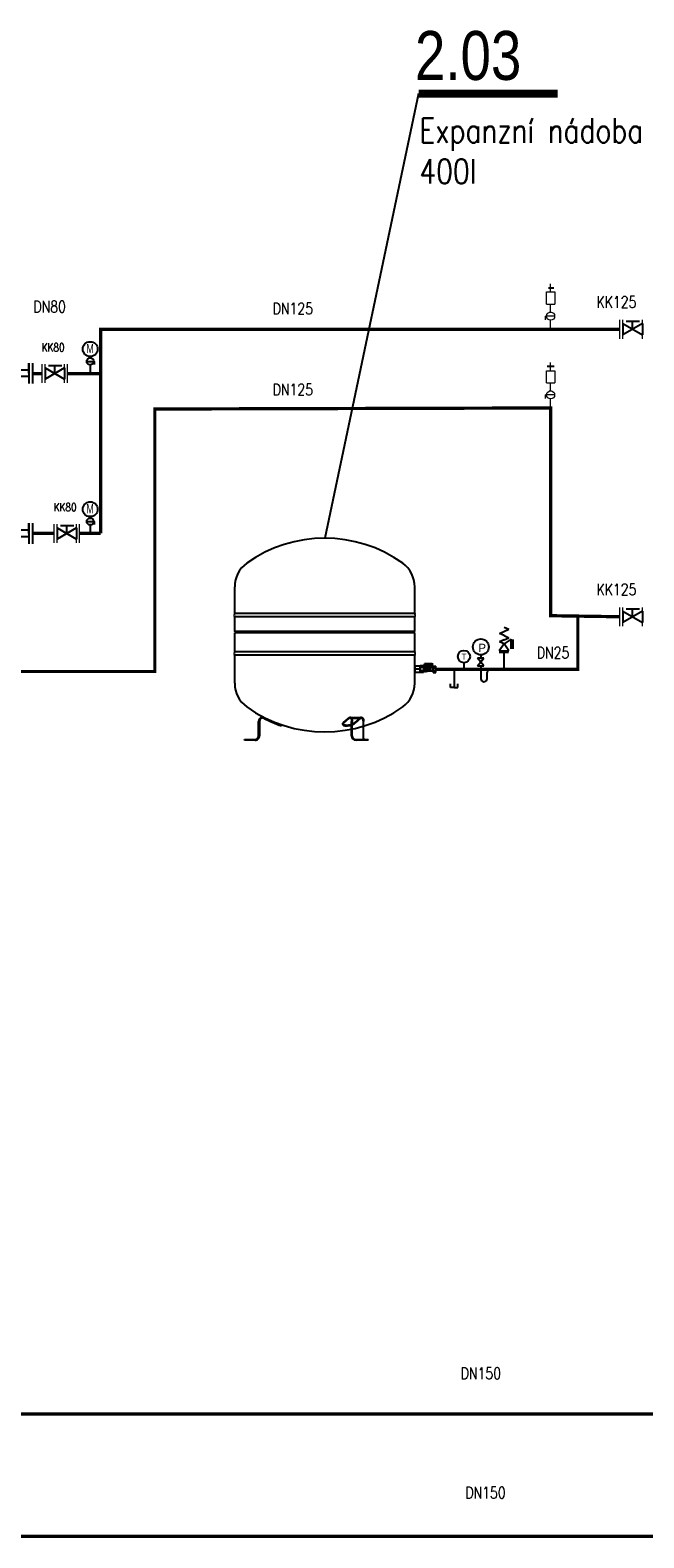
# Model space of a CAD drawing. Header units: millimetres. Extents: x -29085 to 3627694, y -159961 to 2281735.
# Tile 12 of 229: x 33718 to 37482, y 8085 to 17332. Entities that reach past the tile are written whole.
import ezdxf
from ezdxf.enums import TextEntityAlignment as Align

# ---------------------------------------------------------------- set-up
doc = ezdxf.new("R2010")
doc.units = ezdxf.units.MM
doc.linetypes.add('DASHED', pattern=[19.05, 12.7, -6.35])
for name, color, linetype in [('ARMATURY', 7, 'Continuous'), ('G armatury', 7, 'Continuous'), ('G_armatury', 7, 'Continuous'), ('NWT_UT_POZICE', 32, 'Continuous'), ('NWT_UT_PRIV', 1, 'Continuous'), ('NWT_UT_TEXT', 90, 'Continuous'), ('NWT_UT_ZARIZENI', 4, 'Continuous'), ('NWT_UT_ZARIZENÍ', 4, 'Continuous'), ('NWT_UT_ZPÁT', 150, 'DASHED'), ('UT_TEXT', 90, 'Continuous')]:
    doc.layers.add(name, color=color, linetype=linetype)
doc.layers.add('G-TECHOLOGIE', color=6, linetype='Continuous', lineweight=20)
doc.layers.add('NEKO_armatury', color=7, linetype='Continuous', lineweight=25)
doc.styles.add('ARIAL', font='arial.ttf', dxfattribs={"width": 0.8})
doc.styles.add('ROMANS', font='romans.shx', dxfattribs={"width": 0.8})
doc.styles.get("Standard").update_dxf_attribs({"font": 'arial.ttf'})

# ---------------------------------------------------------------- blocks, each defined once
blk = doc.blocks.new('ČERPADLO S PLYNULOU ZMĚNOU OTÁČEK (PŘÍRUBOVÉ)')
at = {"layer": 'NEKO_armatury', "lineweight": -3}
blk.add_hatch(color=256, dxfattribs=at).paths.add_polyline_path([(26043.94, 27754.68), (26042.58, 27752.34), (26045.29, 27752.34)])
for p, q in [((26040.79, 27758.68), (26047.09, 27758.68)), ((26047.09, 27757.43), (26040.79, 27757.43)), ((26043.94, 27757.43), (26042.06, 27757.43)), ((26043.94, 27757.43), (26042.94, 27757.43)), ((26042.94, 27757.43), (26042.94, 27755.01)), ((26043.94, 27757.43), (26045.81, 27757.43)), ((26043.94, 27757.43), (26047.09, 27757.43)), ((26043.94, 27757.43), (26044.94, 27757.43)), ((26044.94, 27757.43), (26044.94, 27755.01)), ((26040.69, 27749.05), (26043.94, 27754.68)), ((26042.46, 27752.13), (26045.41, 27752.13)), ((26042.58, 27752.34), (26045.29, 27752.34)), ((26043.94, 27754.68), (26047.19, 27749.05)), ((26040.69, 27749.05), (26047.19, 27749.05)), ((26041.2, 27749.95), (26046.67, 27749.95)), ((26041.69, 27750.8), (26046.18, 27750.8)), ((26042.12, 27751.53), (26045.76, 27751.53)), ((26047.09, 27744.43), (26040.79, 27744.43)), ((26040.79, 27743.18), (26047.09, 27743.18)), ((26043.94, 27744.43), (26042.06, 27744.43)), ((26042.94, 27744.43), (26042.94, 27746.84)), ((26043.94, 27744.43), (26042.94, 27744.43)), ((26043.94, 27744.43), (26045.81, 27744.43)), ((26043.94, 27744.43), (26047.09, 27744.43)), ((26043.94, 27744.43), (26044.94, 27744.43)), ((26044.94, 27744.43), (26044.94, 27746.84))]:
    blk.add_line(p, q, dxfattribs=at)
blk.add_circle((26043.94, 27750.93), 3.75, dxfattribs=at)
blk = doc.blocks.new('ČERPADLO-E PŘÍBUBOVÉ')
at = {"layer": 'NEKO_armatury', "lineweight": -3}
blk.add_blockref('ČERPADLO S PLYNULOU ZMĚNOU OTÁČEK (PŘÍRUBOVÉ)', (-26043.94, -27743.18), dxfattribs=at)
blk = doc.blocks.new('MKoprava')
at = {"layer": 'NWT_UT_ZARIZENI', "color": 2, "extrusion": (0, 1, 0)}
for p, q in [((259778.8, 68565), (259778.8, 68599.7)), ((259793.7, 68599.7), (259778.8, 68599.7)), ((259793.7, 68591), (259778.8, 68591)), ((259793.7, 68573.7), (259778.8, 68573.7)), ((259793.7, 68565), (259778.8, 68565)), ((259793.7, 68599.7), (259793.7, 68565)), ((259794, 68597.1), (259795.9, 68597.1)), ((259794, 68567.6), (259795.9, 68567.6)), ((259796.3, 68568), (259796.3, 68596.7)), ((259796.3, 68592.1), (259819, 68592.1)), ((259796.3, 68572.6), (259819, 68572.6)), ((259797.7, 68595.2), (259797.7, 68609.7)), ((259800.7, 68595.2), (259797.7, 68595.2)), ((259800.2, 68612.2), (259840.7, 68612.2)), ((259800.7, 68595.2), (259800.7, 68600.2)), ((259802.7, 68602.2), (259840.7, 68602.2)), ((259813.7, 68610.1), (259821.7, 68610.1)), ((259813.7, 68606.1), (259813.7, 68610.1)), ((259813.7, 68606.1), (259821.7, 68606.1)), ((259816.9, 68606.1), (259816.9, 68610.1)), ((259818.4, 68606.1), (259818.4, 68610.1)), ((259819.4, 68592.4), (259819.7, 68592.8)), ((259819.4, 68572.4), (259819.7, 68571.9)), ((259820.1, 68593.1), (259823.6, 68593.1)), ((259820.1, 68571.7), (259824.9, 68571.7)), ((259821.4, 68602.2), (259821.4, 68597.2)), ((259821.4, 68597.2), (259824.7, 68597.2)), ((259821.7, 68606.1), (259821.7, 68610.1)), ((259821.7, 68602.2), (259821.7, 68597.2)), ((259823.6, 68595.5), (259838.9, 68595.5)), ((259823.6, 68595.5), (259823.6, 68593.1)), ((259824.7, 68611.2), (259837.7, 68611.2)), ((259824.7, 68611.2), (259824.7, 68602.2)), ((259824.7, 68602.2), (259824.7, 68595.5)), ((259824.7, 68597.2), (259828.7, 68597.2)), ((259825.5, 68571.6), (259827.5, 68571)), ((259828.1, 68570.9), (259836, 68570.9)), ((259828.3, 68597.2), (259828.3, 68602.2)), ((259828.7, 68602.2), (259828.7, 68597.2)), ((259833.1, 68601.3), (259829.1, 68601.3)), ((259829.1, 68601.3), (259829.1, 68596)), ((259829.1, 68596), (259833.1, 68596)), ((259833.1, 68596), (259833.1, 68601.3)), ((259833.5, 68602.2), (259833.5, 68597.2)), ((259833.5, 68597.2), (259837.7, 68597.2)), ((259836.3, 68570.7), (259836.5, 68570.5)), ((259836.9, 68570.4), (259845.2, 68570.4)), ((259837.7, 68611.2), (259837.7, 68602.2)), ((259837.7, 68602.2), (259837.7, 68595.5)), ((259837.7, 68597.2), (259840.7, 68597.2)), ((259838.3, 68602.2), (259838.3, 68597.2)), ((259838.9, 68595.5), (259838.9, 68594.4)), ((259838.9, 68594.4), (259845.2, 68594.4)), ((259840.7, 68602.2), (259840.7, 68612.2)), ((259840.7, 68602.2), (259840.7, 68597.2)), ((259847.2, 68600.3), (259847.2, 68564.5)), ((259847.2, 68600.3), (259864.7, 68600.3)), ((259847.2, 68591.3), (259864.7, 68591.3)), ((259847.2, 68573.4), (259864.7, 68573.4)), ((259847.2, 68564.5), (259864.7, 68564.5)), ((259864.7, 68600.3), (259864.7, 68564.5))]:
    blk.add_line(p, q, dxfattribs=at)
at = {"layer": 'NWT_UT_ZARIZENI', "color": 2}
for p, q in [((259794, 68597.1), (259794, 68567.6)), ((259795.9, 68567.6), (259795.9, 68597.1)), ((259819, 68592.1), (259819, 68590.7)), ((259819, 68574), (259819, 68572.6)), ((259820.1, 68593.1), (259820.1, 68590.4)), ((259820.1, 68574.4), (259820.1, 68571.7)), ((259824.9, 68586), (259824.9, 68592.2)), ((259824.9, 68571.7), (259824.9, 68578.7)), ((259828.1, 68570.9), (259828.1, 68591.5)), ((259836, 68570.9), (259836, 68592.2)), ((259836.9, 68570.4), (259836.9, 68593.2)), ((259845.2, 68594.4), (259845.2, 68570.4))]:
    blk.add_line(p, q, dxfattribs=at)
blk.add_circle((259817.2, 68582.4), 8.5, dxfattribs=at)
at = {"layer": 'NWT_UT_ZARIZENI', "color": 2, "extrusion": (0, 0, -1)}
blk.add_circle((-259817.2, 68582.4), 2.5, dxfattribs=at)
for centre, radius, start, end in [((-259794, 68597.5), 0.4, 270, 330), ((-259794, 68567.2), 0.4, 30, 90), ((-259795.9, 68596.7), 0.4, 90, 180), ((-259795.9, 68568), 0.4, 180, 270), ((-259802.7, 68600.2), 2, 0, 90), ((-259819, 68592.6), 0.5, 210, 270), ((-259819, 68572.1), 0.5, 90, 150), ((-259820.1, 68592.6), 0.5, 30, 90), ((-259820.1, 68572.2), 0.5, 270, 330), ((-259824.9, 68569.7), 2, 90, 107.07303), ((-259828.1, 68572.9), 2, 270, 287.07303), ((-259836, 68570.4), 0.5, 90, 135), ((-259836.9, 68570.9), 0.5, 270, 315), ((-259845.2, 68596.4), 2, 180, 270), ((-259845.2, 68568.4), 2, 90, 180)]:
    blk.add_arc(centre, radius, start, end, dxfattribs=at)
at = {"layer": 'NWT_UT_ZARIZENI', "color": 2}
for centre, radius, start, end in [((259800.2, 68609.7), 2.5, 90, 180), ((259843.4, 68620.7), 33.9, 234.35798, 237.07142), ((259826, 68593.8), 2.03, 236.26508, 254.60019), ((259827.8, 68600.7), 9.06, 255.54764, 268.54011), ((259827.5, 68589.7), 1.96, 70.78832, 88.3356), ((259831.3, 68600.6), 9.67, 250.82393, 299.01315), ((259834.9, 68593.6), 1.77, 306.24369, 335.09851), ((259837.4, 68592.4), 0.951, 119.282, 149.40359), ((259824.4, 68616.9), 26.8, 297.77909, 302.6958)]:
    blk.add_arc(centre, radius, start, end, dxfattribs=at)
blk = doc.blocks.new('Vypouštěcí ventil')
at = {"layer": 'NEKO_armatury', "color": 0, "lineweight": -3}
for p, q in [((0, 0), (0, -5)), ((-1, -5), (-1, -4)), ((1, -5), (1, -4)), ((0, -5), (-1, -5)), ((0, -5), (1, -5))]:
    blk.add_line(p, q, dxfattribs=at)
blk = doc.blocks.new('TEPLOMĚR')
at = {"layer": 'NEKO_armatury', "color": 0, "lineweight": -3}
blk.add_line((0, 3.75), (0, 1.07), dxfattribs=at)
blk.add_circle((0, 6.25), 2.5, dxfattribs=at)
blk.add_text('T', height=2.5, dxfattribs=at).set_placement((0, 6.25), align=Align.MIDDLE_CENTER)
blk = doc.blocks.new('MANOMETR SMYČKA')
at = {"layer": 'NEKO_armatury', "lineweight": -3}
for p, q in [((-7.8, 4.55), (-10.4, 4.55)), ((-10.4, 1.3), (-7.8, 4.55)), ((-7.8, 1.3), (-10.4, 4.55)), ((-10.4, 1.3), (-7.8, 1.3)), ((-9.1, 5.85), (-9.1, 4.55)), ((-9.1, 4.55), (-7.8, 4.55)), ((-9.1, 1.3), (-9.1, -3.9)), ((-5.2, 0), (0, 0)), ((-7.8, -5.2), (-7.8, -5.2)), ((-6.5, -3.9), (-6.5, -1.3))]:
    blk.add_line(p, q, dxfattribs=at)
blk.add_circle((-9.1, 9.1), 3.25, dxfattribs=at)
for centre, start, end in [((-7.8, -3.9), 180, 270), ((-7.8, -3.9), 270, 0), ((-5.2, -1.3), 90, 180)]:
    blk.add_arc(centre, 1.3, start, end, dxfattribs=at)
at = {"color": 7}
blk.add_text('P', height=3.35, dxfattribs=at).set_placement((-10.06, 7.04))

msp = doc.modelspace()

# ---------------------------------------------------------------- linework, layer by layer
for points in [[(36896.7, 15752.4), (36929.5, 15752.4)], [(36889, 15271.7), (36931.9, 15271.7)]]:
    msp.add_lwpolyline(points)
at = {"layer": 'ARMATURY'}
for p, q in [((34064.5, 15300.9), (34112.9, 15300.9)), ((34086, 15331.1), (34086, 15322.8)), ((34086, 15279.5), (34086, 15227.3)), ((34112.9, 15281.8), (34112.9, 15300.9)), ((34086, 14349), (34086, 14340.7)), ((34064.5, 14318.8), (34112.9, 14318.8)), ((34086, 14297.4), (34086, 14245.2)), ((34112.9, 14299.7), (34112.9, 14318.8)), ((36596.2, 13631.8), (36654.1, 13657.4)), ((36625.1, 13619), (36596.2, 13631.8)), ((36668.4, 13596.3), (36624.9, 13567.8)), ((36625.1, 13670.2), (36654.1, 13657.4)), ((36625.1, 13619), (36654.1, 13606.2)), ((36625.1, 13593.4), (36654.1, 13606.2)), ((36668.4, 13537.8), (36668.4, 13596.3)), ((36678.7, 13595.7), (36678.7, 13537.2)), ((36653, 13514.3), (36594.5, 13514.3)), ((36625.1, 13568), (36595.1, 13524.5)), ((36595.1, 13524.5), (36653.6, 13524.5)), ((36625.1, 13593.4), (36596.2, 13580.6)), ((36625.1, 13567.8), (36596.2, 13580.6)), ((36623.7, 13514.3), (36623.7, 13412.4)), ((36653.6, 13524.5), (36625.1, 13568))]:
    msp.add_line(p, q, dxfattribs=at)
for centre, radius in [((34086, 15376.1), 45.5), ((34086, 15300.9), 21.4), ((34086, 14394), 45.5), ((34086, 14318.8), 21.4)]:
    msp.add_circle(centre, radius, dxfattribs=at)
at = {"layer": 'G armatury'}
for p, q in [((37374.2, 15546.8), (37455.7, 15546.8)), ((37413.2, 15497.9), (37413.2, 15546.8)), ((37473.1, 15532.5), (37353.3, 15463.3)), ((37353.3, 15532.5), (37353.3, 15463.3)), ((37353.3, 15532.5), (37473.1, 15463.3)), ((37473.1, 15532.5), (37473.1, 15463.3)), ((33928.7, 15260.6), (33808.8, 15191.4)), ((33808.8, 15260.6), (33808.8, 15191.4)), ((33808.8, 15260.6), (33928.7, 15191.4)), ((33829.8, 15274.9), (33911.3, 15274.9)), ((33868.8, 15226), (33868.8, 15274.9)), ((33928.7, 15260.6), (33928.7, 15191.4)), ((34002.5, 14280.3), (33882.6, 14211.1)), ((33882.6, 14280.3), (33882.6, 14211.1)), ((33882.6, 14280.3), (34002.5, 14211.1)), ((33903.5, 14294.6), (33985.1, 14294.6)), ((33942.5, 14245.7), (33942.5, 14294.6)), ((34002.5, 14280.3), (34002.5, 14211.1)), ((37374.2, 13783.5), (37455.7, 13783.5)), ((37413.2, 13734.6), (37413.2, 13783.5)), ((37473.1, 13769.2), (37353.3, 13700)), ((37353.3, 13769.2), (37353.3, 13700)), ((37353.3, 13769.2), (37473.1, 13700)), ((37473.1, 13769.2), (37473.1, 13700))]:
    msp.add_line(p, q, dxfattribs=at)
at = {"layer": 'G-TECHOLOGIE', "color": 7}
for p, q in [((37335, 15440.2), (37335, 15555.6)), ((37335, 15440.2), (37335, 15555.6)), ((37353.3, 15440.2), (37353.3, 15555.6)), ((37473.1, 15440.2), (37473.1, 15555.6)), ((37473.1, 15440.2), (37473.1, 15555.6)), ((37473.1, 15440.2), (37473.1, 15555.6)), ((33790.6, 15168.3), (33790.6, 15283.7)), ((33790.6, 15168.3), (33790.6, 15283.7)), ((33808.8, 15168.3), (33808.8, 15283.7)), ((33928.7, 15168.3), (33928.7, 15283.7)), ((33928.7, 15168.3), (33928.7, 15283.7)), ((33928.7, 15168.3), (33928.7, 15283.7)), ((33947, 15168.3), (33947, 15283.7)), ((33864.3, 14188.1), (33864.3, 14303.4)), ((33864.3, 14188.1), (33864.3, 14303.4)), ((33882.6, 14188.1), (33882.6, 14303.4)), ((34002.5, 14188.1), (34002.5, 14303.4)), ((34002.5, 14188.1), (34002.5, 14303.4)), ((34002.5, 14188.1), (34002.5, 14303.4)), ((34020.7, 14188.1), (34020.7, 14303.4)), ((37335, 13677), (37335, 13792.3)), ((37335, 13677), (37335, 13792.3)), ((37353.3, 13677), (37353.3, 13792.3)), ((37473.1, 13677), (37473.1, 13792.3)), ((37473.1, 13677), (37473.1, 13792.3)), ((37473.1, 13677), (37473.1, 13792.3))]:
    msp.add_line(p, q, dxfattribs=at)
at = {"layer": 'G_armatury', "lineweight": 20, "ltscale": 1000}
for p, q in [((36884.2, 15651), (36884.2, 15726.5)), ((36884.2, 15726.5), (36936.6, 15726.5)), ((36884.2, 15651), (36884.2, 15726.5)), ((36884.2, 15726.5), (36936.6, 15726.5)), ((36910.4, 15726.5), (36910.4, 15776.8)), ((36910.4, 15726.5), (36910.4, 15776.8)), ((36936.7, 15726.5), (36936.7, 15651)), ((36936.7, 15726.5), (36936.7, 15651)), ((36884.2, 15651), (36936.6, 15651)), ((36884.2, 15651), (36936.6, 15651)), ((36910.4, 15603), (36910.4, 15651)), ((36910.4, 15603), (36910.4, 15651)), ((36935.2, 15578.3), (36879.3, 15578.3)), ((36879.3, 15556.3), (36879.3, 15578.3)), ((36935.2, 15578.3), (36879.3, 15578.3)), ((36879.3, 15556.3), (36879.3, 15578.3)), ((36910.4, 15497.9), (36910.4, 15553.6)), ((36910.4, 15243.7), (36910.4, 15294)), ((36910.4, 15243.7), (36910.4, 15294)), ((36884.2, 15168.3), (36884.2, 15243.7)), ((36884.2, 15243.7), (36936.6, 15243.7)), ((36884.2, 15168.3), (36884.2, 15243.7)), ((36884.2, 15243.7), (36936.6, 15243.7)), ((36884.2, 15168.3), (36936.6, 15168.3)), ((36884.2, 15168.3), (36936.6, 15168.3)), ((36910.4, 15120.3), (36910.4, 15168.3)), ((36910.4, 15120.3), (36910.4, 15168.3)), ((36936.7, 15243.7), (36936.7, 15168.3)), ((36936.7, 15243.7), (36936.7, 15168.3)), ((36935.2, 15095.5), (36879.3, 15095.5)), ((36879.3, 15073.5), (36879.3, 15095.5)), ((36935.2, 15095.5), (36879.3, 15095.5)), ((36879.3, 15073.5), (36879.3, 15095.5)), ((36910.4, 15015.1), (36910.4, 15070.8))]:
    msp.add_line(p, q, dxfattribs=at)
at = {"layer": 'G_armatury'}
for p, q in [((36910.4, 15603), (36910.4, 15607.7)), ((36910.4, 15603), (36910.4, 15607.7)), ((36910.4, 15120.3), (36910.4, 15124.9)), ((36910.4, 15120.3), (36910.4, 15124.9))]:
    msp.add_line(p, q, dxfattribs=at)
at = {"layer": 'G_armatury', "lineweight": 20, "ltscale": 1000}
for centre in [(36910.4, 15578.3), (36910.4, 15578.3), (36910.4, 15095.5), (36910.4, 15095.5)]:
    msp.add_circle(centre, 24.7, dxfattribs=at)
at = {"layer": 'NWT_UT_PRIV', "color": 5, "const_width": 20}
for points in [[(37335, 15497.9), (34150.3, 15497.9), (34150.3, 15497.9), (34150.3, 15497.9), (34150.3, 14245.7)], [(33790.6, 15226), (33734.5, 15226)], [(33947, 15226), (34150.3, 15226)], [(33864.3, 14245.7), (33734.5, 14245.7)], [(34020.7, 14245.7), (34150.3, 14245.7)], [(26731, 9381.4), (26731, 8095), (38030.7, 8095)]]:
    msp.add_lwpolyline(points, dxfattribs=at)
at = {"layer": 'NWT_UT_TEXT'}
msp.add_lwpolyline([(36100.7, 16943), (35524.6, 14216.4)], dxfattribs=at)
at = {"layer": 'NWT_UT_TEXT', "const_width": 47.4}
msp.add_lwpolyline([(36100.7, 16943), (36953.6, 16943)], dxfattribs=at)
at = {"layer": 'NWT_UT_ZARIZENÍ'}
for p, q in [((34972.5, 13754.7), (34972.5, 13918.2)), ((36076.8, 13754.7), (36076.8, 13918.2)), ((34972.5, 13644), (34972.5, 13733.1)), ((36076.8, 13644), (36076.8, 13733.1)), ((34980.6, 13635.9), (34972.5, 13644)), ((34972.5, 13519.8), (34972.5, 13635.9)), ((36068.7, 13635.9), (36076.8, 13644)), ((36076.8, 13519.8), (36076.8, 13635.9)), ((34972.5, 13326.5), (34972.5, 13498.2)), ((36076.8, 13326.5), (36076.8, 13498.2)), ((36110.5, 13412.4), (36076.8, 13412.4)), ((35673.9, 13116.9), (35638.6, 13085.2)), ((35640.6, 13081), (35675.1, 13112.1)), ((35709.9, 13086.1), (35744, 13116.9)), ((35745.3, 13112.1), (35710.7, 13081)), ((35065.6, 12977.1), (35065.6, 12982.5)), ((35754.1, 12977.1), (35754.1, 12982.5))]:
    msp.add_line(p, q, dxfattribs=at)
at = {"layer": 'NWT_UT_ZARIZENÍ', "extrusion": (0, 1, 0)}
for p, q in [((36076.8, 13754.7), (34972.5, 13754.7)), ((36076.8, 13733.1), (34972.5, 13733.1)), ((36076.8, 13644), (34972.5, 13644)), ((36076.8, 13635.9), (34972.5, 13635.9)), ((36076.8, 13519.8), (34972.5, 13519.8)), ((36076.8, 13498.2), (34972.5, 13498.2)), ((35118.9, 13004.1), (35118.9, 13092.8)), ((35124.4, 13092.8), (35124.4, 13004.1)), ((35260.1, 13065.4), (35262.1, 13071.4)), ((35635.9, 13073), (35635.1, 13078.2)), ((35673.9, 13116.9), (35674, 13117)), ((35674.1, 13117.1), (35674, 13117)), ((35675.1, 13112.1), (35675.2, 13112.1)), ((35675.2, 13112.1), (35675.2, 13112.1)), ((35689.7, 13004.1), (35689.7, 13092.8)), ((35692.4, 13004.1), (35692.4, 13092.8)), ((35744, 13116.9), (35744.2, 13117)), ((35744.3, 13117.1), (35744.2, 13117)), ((35745.3, 13112.1), (35745.3, 13112.1)), ((35745.3, 13112.1), (35745.3, 13112.1)), ((35759.8, 13092.8), (35759.8, 12990.1)), ((35762.6, 12990.1), (35762.6, 13092.8)), ((35031.9, 12982.5), (35072.4, 12982.5)), ((35031.9, 12977.1), (35031.9, 12982.5)), ((35072.4, 12977.1), (35031.9, 12977.1)), ((35072.4, 12982.5), (35097.2, 12982.5)), ((35097.2, 12977.1), (35072.4, 12977.1)), ((35714, 12982.5), (35791.3, 12982.5)), ((35791.3, 12977.1), (35716.7, 12977.1)), ((35791.3, 12977.1), (35791.3, 12982.5))]:
    msp.add_line(p, q, dxfattribs=at)
at = {"layer": 'NWT_UT_ZARIZENÍ'}
msp.add_lwpolyline([(36076.8, 13394.2), (36110.5, 13394.2), (36110.5, 13430.5), (36076.8, 13430.5)], close=True, dxfattribs=at)
for centre, radius, start, end in [((35524.6, 13394.4), 822, 54.39737, 125.60263), ((35150.7, 13918.4), 178.2, 125.93486, 180.07426), ((35898.6, 13918.4), 178.2, 359.92547, 54.06523), ((34984.1, 13743.9), 14.8, 149.38655, 210.61345), ((36065.1, 13743.9), 14.8, 329.38655, 30.61345), ((34984.1, 13509), 14.8, 149.38655, 210.61345), ((36065.1, 13509), 14.8, 329.38655, 30.61345), ((35150.7, 13326.3), 178.2, 179.92547, 234.06523), ((35898.6, 13326.3), 178.2, 305.93486, 0.07426), ((35524.6, 13850.4), 822, 234.39737, 305.60263), ((35145.3, 13092.8), 26.4, 82.12653, 180), ((35145.3, 13092.8), 20.9, 83.63509, 180), ((35525, 13838.2), 817, 242.48892, 251.08085), ((35654.9, 13099.5), 29.1, 227.03173, 272.32216), ((35655.6, 13172), 101.6, 270.28121, 302.30053), ((35655.3, 13174), 108.7, 270.83935, 288.43395), ((35714.4, 13412), 300.3, 263.40021, 276.52195), ((35714.5, 13414.5), 297.4, 263.33992, 276.73506), ((35666.4, 13146.2), 78.9, 287.20582, 304.21006), ((35097.3, 13004.1), 21.7, 269.83911, 359.84973), ((35097.3, 13004.2), 27.1, 269.83982, 359.85318), ((35716.7, 13004.1), 27, 180, 270), ((35714, 13004.1), 21.6, 180, 270), ((35781.4, 12990.1), 21.6, 180, 217.21825), ((35781.4, 12990.1), 18.9, 180, 203.94381)]:
    msp.add_arc(centre, radius, start, end, dxfattribs=at)
for centre, start_param, end_param in [((34965.7, 13754.9), 2.555728, 3.106561), ((34965.7, 13732.9), -3.106561, -2.555728), ((36083.6, 13754.9), 0.035032, 0.585864), ((36083.6, 13732.9), -0.585864, -0.035032), ((34965.7, 13520), 2.555728, 3.106561), ((34965.7, 13498), -3.106561, -2.555728), ((36083.6, 13520), 0.035032, 0.585864), ((36083.6, 13498), -0.585864, -0.035032)]:
    msp.add_ellipse(centre, major_axis=(-6.8, 0), ratio=0.91955, start_param=start_param, end_param=end_param, dxfattribs=at)
at = {"layer": 'NWT_UT_ZARIZENÍ', "extrusion": (0, 0, -1)}
for centre, major_axis, start_param, end_param in [((35679.2, 13092.8), (0, 26.4), 5.886725, 7.853982), ((35679.2, 13092.8), (0, 20.9), 5.886725, 7.853982), ((35749.4, 13092.8), (0, 26.4), 5.886725, 6.224484), ((35749.4, 13092.8), (0, 20.9), 5.886725, 7.853982), ((35749.4, 13092.8), (0, 26.4), 6.224484, 7.853982)]:
    msp.add_ellipse(centre, major_axis=major_axis, ratio=0.5, start_param=start_param, end_param=end_param, dxfattribs=at)
at = {"layer": 'NWT_UT_ZARIZENÍ'}
for points, knots in [([(35635.1, 13078.2), (35634.9, 13079.3), (35635.1, 13080.4), (35636.4, 13083), (35637.6, 13084.4), (35639.5, 13085.9), (35639.6, 13086), (35639.7, 13086.1)], [-5.5498174, -5.5498174, -5.5498174, -5.5498174, -5.189472, -5.189472, -4.7582301, -4.7582301, -4.7268001, -4.7268001, -4.7268001, -4.7268001]), ([(35640.6, 13081), (35639, 13079.7), (35637.8, 13078.5), (35636, 13075.7), (35635.6, 13074.1), (35636.4, 13070.9), (35637.9, 13069.4), (35642.8, 13066.9), (35646.1, 13066.1), (35652.2, 13065.4), (35654.5, 13065.3), (35656.9, 13065.3)], [-4.731877, -4.731877, -4.731877, -4.731877, -4.356995, -4.356995, -3.868015, -3.868015, -3.271868, -3.271868, -2.677236, -2.677236, -2.365802, -2.365802, -2.365802, -2.365802])]:
    msp.add_open_spline(points, degree=3, knots=knots, dxfattribs=at)
at = {"layer": 'NWT_UT_ZPÁT', "color": 5, "ltscale": 0.25}
for points in [[(37335, 13734.6, 20, 20, 0), (36910.4, 13741, 20, 20, 0), (36910.4, 15015.1, 20, 20, 0), (34482.4, 15008.7, 20, 20, 0), (34482.4, 13398.6, 20, 20, 0), (33588.1, 13398.6, 20, 20, 0), (33588.1, 13398.6, 20, 20, 0), (33588.1, 14710.5, 20, 20, 0), (33270.7, 14710.5, 0, 0, 0)], [(36207.2, 13412.4, 20, 20, 0), (37077.5, 13412.5, 20, 20, 0), (37077.5, 13734.8, 0, 0, 0)]]:
    msp.add_lwpolyline(points, format="xyseb", dxfattribs=at)
at = {"layer": 'NWT_UT_ZPÁT', "color": 5, "ltscale": 0.25, "const_width": 20}
msp.add_lwpolyline([(30643.3, 8845), (40365.2, 8845), (40365.2, 14375.9)], dxfattribs=at)

# ---------------------------------------------------------------- block references
at = {"xscale": -1.125, "yscale": 1.125, "zscale": 1.125}
msp.add_blockref('MKoprava', (328458.3, -63742.8), dxfattribs=at)
at = {"layer": 'NEKO_armatury', "xscale": 20, "yscale": 20, "zscale": 20, "rotation": 89.99999999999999}
for p in [(33734.5, 15227.7), (33734.5, 14245.6)]:
    msp.add_blockref('ČERPADLO-E PŘÍBUBOVÉ', p, dxfattribs=at)
at = {"layer": 'NEKO_armatury'}
for name, p, xscale, yscale, zscale in [('MANOMETR SMYČKA', (36618.5, 13413.1), 15, 15, 15), ('TEPLOMĚR', (36378.9, 13396.3), 15, 15, 15), ('Vypouštěcí ventil', (36319.3, 13412.4), 22.5, 22.5, 22.5)]:
    msp.add_blockref(name, p, dxfattribs=dict(at, xscale=xscale, yscale=yscale, zscale=zscale))

# ---------------------------------------------------------------- texts
at = {"layer": 'ARMATURY', "width": 0.7}
for p in [(34062.2, 15351.6), (34062.2, 14369.5)]:
    msp.add_text('M', height=56.2, rotation=0, dxfattribs=at).set_placement(p)
at = {"layer": 'NWT_UT_POZICE', "color": 1, "style": 'ARIAL', "width": 0.8}
msp.add_text('2.03', height=300, rotation=359.9994, dxfattribs=at).set_placement((36078.2, 17027.2))
at = {"layer": 'NWT_UT_TEXT', "insert": (36105.5, 16791.9), "char_height": 150, "attachment_point": 1, "style": 'ROMANS'}
msp.add_mtext_dynamic_manual_height_columns('Expanzní nádoba\\P400l', width=2225.336, gutter_width=12.5, heights=[0], dxfattribs=at)
at = {"layer": 'UT_TEXT', "style": 'ROMANS'}
for s, insert, char_height, attachment_point in [('\\pxql;DN80', (33737.7, 15671.5), 70, 1), ('\\pxql;DN125', (35205.5, 15660.2), 70, 1), ('\\pxql;KK125', (37191.7, 15700.2), 70, 1), ('\\pxql;KK80', (34025.9, 15411.7), 50, 3), ('\\pxql;DN125', (35205.5, 15162.8), 70, 1), ('\\pxql;KK80', (34099.6, 14431.4), 50, 3), ('\\pxql;KK125', (37191.7, 13936.9), 70, 1), ('\\pxql;DN25', (36825.7, 13549.3), 70, 1), ('\\pxql;DN150', (36358.9, 9129.2), 70, 1), ('\\pxql;DN150', (36387.3, 8397.3), 70, 1)]:
    msp.add_mtext_dynamic_manual_height_columns(s, width=237.65, gutter_width=12.5, heights=[0], dxfattribs=dict(at, insert=insert, char_height=char_height, attachment_point=attachment_point))

doc.saveas('drawing.dxf')
